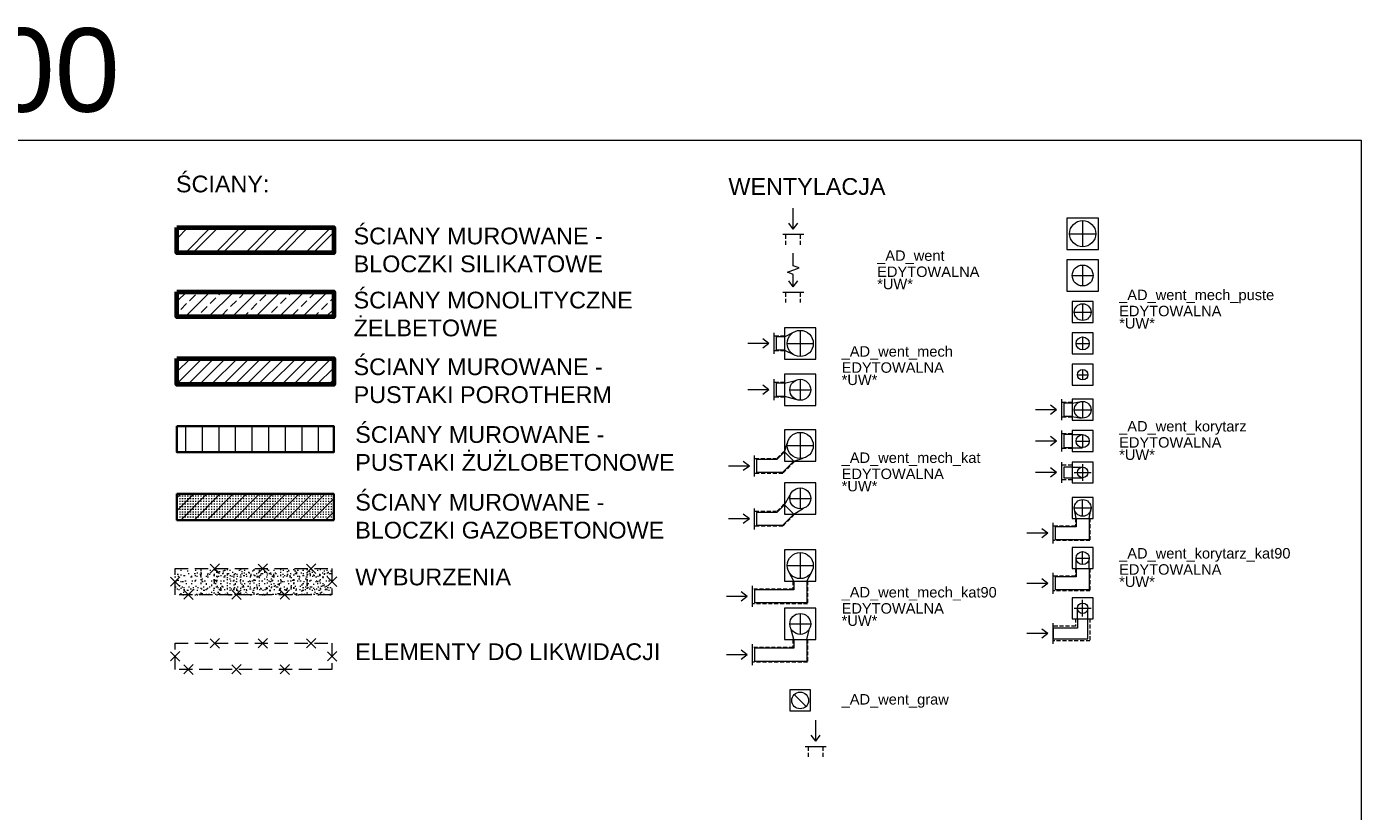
# Model space of a CAD drawing. Header units: centimetres. Extents: x 0 to 8068, y -312 to 10136.
# Tile 18 of 18: x 5720 to 6996, y 8552 to 9303. Entities that reach past the tile are written whole.
import ezdxf
from ezdxf.enums import TextEntityAlignment as Align

# ---------------------------------------------------------------- set-up
doc = ezdxf.new("R2010")
doc.units = ezdxf.units.CM
doc.linetypes.add('DASHED', pattern=[19.05, 12.7, -6.35])
doc.linetypes.add('DASHED2', pattern=[0.375, 0.25, -0.125])
doc.layers.get('0').update_dxf_attribs({"lineweight": 13})
for name, color, linetype, lineweight in [('A_HATCH', 7, 'Continuous', 5), ('A_WENTYLACJA', 222, 'Continuous', 13), ('A_ŚCIANY  DZIAŁOWE', 231, 'Continuous', 35), ('A_ŚCIANY KONSTRUKCYJNE', 5, 'Continuous', 70)]:
    doc.layers.add(name, color=color, linetype=linetype, lineweight=lineweight)
doc.layers.add('A_WYBURZENIA', color=7, linetype='DASHED', lineweight=13, true_color=0x838383)
doc.layers.add('A_WYBURZENIA WYPEŁNIENIE', color=7, linetype='Continuous', lineweight=5, true_color=0x838383)
doc.styles.add('100 ARIAL', font='arial.ttf', dxfattribs={"height": 16})

# ---------------------------------------------------------------- blocks, each defined once
blk = doc.blocks.new('_KRZYŻYK')
at = {"linetype": 'ByBlock'}
for points in [[(4.7, 4.7), (-4.7, -4.7)], [(4.7, -4.7), (-4.7, 4.7)]]:
    blk.add_lwpolyline(points, dxfattribs=at)
blk = doc.blocks.new('*U38')
for q in [(-4.4, 12.7, 0), (4.4, 12.7, 0)]:
    blk.add_line((0, 7, 0), q)
at = {"elevation": 0}
blk.add_lwpolyline([(0, 7), (0, 27)], dxfattribs=at)
blk.add_lwpolyline([(-10, 2), (10, 2)])
at = {"linetype": 'DASHED2', "ltscale": 15}
for points in [[(-7, -8), (-7, 2)], [(7, -8), (7, 2)]]:
    blk.add_lwpolyline(points, dxfattribs=at)
blk = doc.blocks.new('*U40')
for q in [(-4.4, 12.7, 0), (4.4, 12.7, 0)]:
    blk.add_line((0, 7, 0), q)
at = {"elevation": 0}
blk.add_lwpolyline([(0, 7), (0, 19), (-5.6, 21.1), (5.6, 25.2), (0, 27.2), (0, 39.2)], dxfattribs=at)
blk.add_lwpolyline([(-10, 2), (10, 2)])
at = {"linetype": 'DASHED2', "ltscale": 15}
for points in [[(-7, -8), (-7, 2)], [(7, -8), (7, 2)]]:
    blk.add_lwpolyline(points, dxfattribs=at)
blk = doc.blocks.new('*U41')
for q in [(-35.7, 4.4, 0), (-35.7, -4.4, 0)]:
    blk.add_line((-30, 0, 0), q)
at = {"linetype": 'DASHED', "ltscale": 5}
blk.add_lwpolyline([(-15, -15), (15, -15), (15, 15), (-15, 15)], close=True, dxfattribs=at)
at = {"elevation": 0}
blk.add_lwpolyline([(-30, 0), (-50, 0)], dxfattribs=at)
for points in [[(-25, -10), (-25, 10)], [(-23, 6.2), (-23, -6.3)], [(-15, 6.2), (-23, 6.2)], [(-15, 6.2), (-6.5, 10.7)], [(-15, 6.2), (-15, -6.3)], [(-15, -6.3), (-23, -6.3)], [(-15, -6.3), (-6.5, -10.7)]]:
    blk.add_lwpolyline(points)
at = {"linetype": 'DASHED2', "ltscale": 15}
for points in [[(-15, 7), (-25, 7)], [(-15, -7), (-25, -7)]]:
    blk.add_lwpolyline(points, dxfattribs=at)
at = {"linetype": 'DASHED', "ltscale": 4}
for points in [[(-12.5, 0), (12.5, 0)], [(0, 12.5), (0, -12.5)]]:
    blk.add_lwpolyline(points, dxfattribs=at)
blk.add_circle((0, 0), 12.5)
blk = doc.blocks.new('*U43')
for q in [(-35.7, 4.4, 0), (-35.7, -4.4, 0)]:
    blk.add_line((-30, 0, 0), q)
at = {"linetype": 'DASHED', "ltscale": 5}
blk.add_lwpolyline([(-15, -15), (15, -15), (15, 15), (-15, 15)], close=True, dxfattribs=at)
at = {"elevation": 0}
blk.add_lwpolyline([(-30, 0), (-50, 0)], dxfattribs=at)
for points in [[(-25, -10), (-25, 10)], [(-23, 6.2), (-23, -6.3)], [(-15, 6.2), (-23, 6.2)], [(-15, 6.3), (-4.4, 9)], [(-15, 6.3), (-15, -6.2)], [(-15, 6.3), (-15, -6.2)], [(-15, 6.2), (-15, -6.3)], [(-15, -6.3), (-23, -6.3)], [(-15, -6.2), (-4.4, -8.9)]]:
    blk.add_lwpolyline(points)
at = {"linetype": 'DASHED2', "ltscale": 15}
for points in [[(-15, 7), (-25, 7)], [(-15, -7), (-25, -7)]]:
    blk.add_lwpolyline(points, dxfattribs=at)
at = {"linetype": 'DASHED', "ltscale": 4}
for points in [[(-10, 0), (10, 0)], [(0, 10), (0, -10)]]:
    blk.add_lwpolyline(points, dxfattribs=at)
blk.add_circle((0, 0), 10)
blk = doc.blocks.new('*U44')
for q in [(-54.5, -15.3, 0), (-54.5, -24.1, 0)]:
    blk.add_line((-48.7, -19.7, 0), q)
at = {"linetype": 'DASHED', "ltscale": 5}
blk.add_lwpolyline([(-15, -15), (15, -15), (15, 15), (-15, 15)], close=True, dxfattribs=at)
for points in [[(-15, -6.2), (-12.2, 2.9)], [(-43.7, -29.7), (-43.7, -9.7)], [(-15, -6.2), (-22.3, -13.5)], [(-15, -6.2), (-6.2, -15)], [(-6.2, -15), (2.9, -12.2)], [(-22.3, -13.5), (-41.7, -13.5)], [(-41.7, -13.5), (-41.7, -26)], [(-6.2, -15), (-17.1, -26)], [(-17.1, -26), (-41.7, -26)]]:
    blk.add_lwpolyline(points)
at = {"linetype": 'DASHED', "ltscale": 4}
for points in [[(-12.5, 0), (12.5, 0)], [(0, 12.5), (0, -12.5)]]:
    blk.add_lwpolyline(points, dxfattribs=at)
at = {"linetype": 'DASHED2', "ltscale": 15}
for points in [[(-22.6, -12.7), (-43.7, -12.7)], [(-15.6, -5.7), (-22.6, -12.7)], [(-5.7, -15.6), (-16.8, -26.7)], [(-16.8, -26.7), (-43.7, -26.7)]]:
    blk.add_lwpolyline(points, dxfattribs=at)
at = {"elevation": 0}
blk.add_lwpolyline([(-48.7, -19.7), (-68.7, -19.7)], dxfattribs=at)
blk.add_circle((0, 0), 12.5)
blk = doc.blocks.new('*U46')
for q in [(-54.5, -15.3, 0), (-54.5, -24.1, 0)]:
    blk.add_line((-48.7, -19.7, 0), q)
at = {"linetype": 'DASHED', "ltscale": 5}
blk.add_lwpolyline([(-15, -15), (15, -15), (15, 15), (-15, 15)], close=True, dxfattribs=at)
for points in [[(-15, -6.2), (-9.5, 3.2)], [(-43.7, -29.7), (-43.7, -9.7)], [(-15, -6.2), (-22.3, -13.5)], [(-15, -6.2), (-6.2, -15)], [(-6.2, -15), (3.2, -9.4)], [(-22.3, -13.5), (-41.7, -13.5)], [(-41.7, -13.5), (-41.7, -26)], [(-6.2, -15), (-17.1, -26)], [(-17.1, -26), (-41.7, -26)]]:
    blk.add_lwpolyline(points)
at = {"linetype": 'DASHED', "ltscale": 4}
for points in [[(-10, 0), (10, 0)], [(0, 10), (0, -10)]]:
    blk.add_lwpolyline(points, dxfattribs=at)
at = {"linetype": 'DASHED2', "ltscale": 15}
for points in [[(-22.6, -12.7), (-43.7, -12.7)], [(-15.6, -5.7), (-22.6, -12.7)], [(-5.7, -15.6), (-16.8, -26.7)], [(-16.8, -26.7), (-43.7, -26.7)]]:
    blk.add_lwpolyline(points, dxfattribs=at)
at = {"elevation": 0}
blk.add_lwpolyline([(-48.7, -19.7), (-68.7, -19.7)], dxfattribs=at)
blk.add_circle((0, 0), 10)
blk = doc.blocks.new('_AD_went_graw')
at = {"linetype": 'DASHED', "ltscale": 5}
blk.add_lwpolyline([(-10, -10), (10, -10), (10, 10), (-10, 10)], close=True, dxfattribs=at)
blk.add_lwpolyline([(-5.7, 5.7), (5.7, -5.7)])
blk.add_circle((0, 0), 8)
blk = doc.blocks.new('*U48')
for q in [(-56.5, -25.2, 0), (-56.5, -33.9, 0)]:
    blk.add_line((-50.7, -29.5, 0), q)
at = {"linetype": 'DASHED', "ltscale": 5}
blk.add_lwpolyline([(-15, -15), (15, -15), (15, 15), (-15, 15)], close=True, dxfattribs=at)
at = {"linetype": 'DASHED', "ltscale": 4}
for points in [[(-12.5, 0), (12.5, 0)], [(0, 12.5), (0, -12.5)]]:
    blk.add_lwpolyline(points, dxfattribs=at)
for points in [[(-6.3, -15), (-10.7, -6.5)], [(6.2, -15), (10.7, -6.5)], [(-45.7, -39.5), (-45.7, -19.5)], [(-6.3, -23.3), (-43.7, -23.3)], [(-43.7, -23.3), (-43.7, -35.8)], [(-6.3, -15), (-6.3, -23.3)], [(-6.3, -15), (6.2, -15)], [(6.2, -15), (6.2, -35.8)], [(6.2, -35.8), (-43.7, -35.8)]]:
    blk.add_lwpolyline(points)
at = {"linetype": 'DASHED2', "ltscale": 15}
for points in [[(-7, -22.5), (-45.7, -22.5)], [(-7, -15), (-7, -22.5)], [(7, -15), (7, -36.5)], [(7, -36.5), (-45.7, -36.5)]]:
    blk.add_lwpolyline(points, dxfattribs=at)
at = {"elevation": 0}
blk.add_lwpolyline([(-50.7, -29.5), (-70.7, -29.5)], dxfattribs=at)
blk.add_circle((0, 0), 12.5)
blk = doc.blocks.new('*U50')
for q in [(-56.5, -25.2, 0), (-56.5, -33.9, 0)]:
    blk.add_line((-50.7, -29.5, 0), q)
at = {"linetype": 'DASHED', "ltscale": 5}
blk.add_lwpolyline([(-15, -15), (15, -15), (15, 15), (-15, 15)], close=True, dxfattribs=at)
at = {"linetype": 'DASHED', "ltscale": 4}
for points in [[(-10, 0), (10, 0)], [(0, 10), (0, -10)]]:
    blk.add_lwpolyline(points, dxfattribs=at)
for points in [[(-6.3, -15), (-9, -4.4)], [(6.2, -15), (8.9, -4.4)], [(-45.7, -39.5), (-45.7, -19.5)], [(-6.3, -23.3), (-43.7, -23.3)], [(-43.7, -23.3), (-43.7, -35.8)], [(-6.3, -15), (-6.3, -23.3)], [(-6.3, -15), (6.3, -15)], [(6.3, -15), (6.3, -35.8)], [(6.3, -35.8), (-43.7, -35.8)]]:
    blk.add_lwpolyline(points)
at = {"linetype": 'DASHED2', "ltscale": 15}
for points in [[(-7, -22.5), (-45.7, -22.5)], [(-7, -15), (-7, -22.5)], [(7, -15), (7, -36.5)], [(7, -36.5), (-45.7, -36.5)]]:
    blk.add_lwpolyline(points, dxfattribs=at)
at = {"elevation": 0}
blk.add_lwpolyline([(-50.7, -29.5), (-70.7, -29.5)], dxfattribs=at)
blk.add_circle((0, 0), 10)
blk = doc.blocks.new('*U51')
at = {"linetype": 'DASHED', "ltscale": 5}
blk.add_lwpolyline([(-15, -15), (15, -15), (15, 15), (-15, 15)], close=True, dxfattribs=at)
at = {"linetype": 'DASHED', "ltscale": 4}
for points in [[(-12.5, 0), (12.5, 0)], [(0, 12.5), (0, -12.5)]]:
    blk.add_lwpolyline(points, dxfattribs=at)
blk.add_circle((0, 0), 12.5)
blk = doc.blocks.new('*U53')
at = {"linetype": 'DASHED', "ltscale": 5}
blk.add_lwpolyline([(-15, -15), (15, -15), (15, 15), (-15, 15)], close=True, dxfattribs=at)
at = {"linetype": 'DASHED', "ltscale": 4}
for points in [[(-10, 0), (10, 0)], [(0, 10), (0, -10)]]:
    blk.add_lwpolyline(points, dxfattribs=at)
blk.add_circle((0, 0), 10)
blk = doc.blocks.new('*U54')
for q in [(-30.7, 4.4, 0), (-30.7, -4.4, 0)]:
    blk.add_line((-25, 0, 0), q)
at = {"elevation": 0}
blk.add_lwpolyline([(-25, 0), (-45, 0)], dxfattribs=at)
for points in [[(-20, -10), (-20, 10)], [(-18, 6.2), (-18, -6.3)], [(-10, 6.2), (-18, 6.2)], [(-10, 6.2), (-1.5, 7.9)], [(-10, 5), (-10, -5)], [(-10, -6.3), (-18, -6.3)], [(-10, -6.3), (-1.5, -7.9)]]:
    blk.add_lwpolyline(points)
at = {"linetype": 'DASHED2', "ltscale": 15}
for points in [[(-10, 7), (-20, 7)], [(-10, -7), (-20, -7)]]:
    blk.add_lwpolyline(points, dxfattribs=at)
at = {"linetype": 'DASHED', "ltscale": 5}
blk.add_lwpolyline([(-10, -10), (10, -10), (10, 10), (-10, 10)], close=True, dxfattribs=at)
at = {"linetype": 'DASHED', "ltscale": 4}
for points in [[(-8, 0), (8, 0)], [(0, 8), (0, -8)]]:
    blk.add_lwpolyline(points, dxfattribs=at)
blk.add_circle((0, 0), 8)
blk = doc.blocks.new('*U56')
for q in [(-30.7, 4.4, 0), (-30.7, -4.4, 0)]:
    blk.add_line((-25, 0, 0), q)
at = {"elevation": 0}
blk.add_lwpolyline([(-25, 0), (-45, 0)], dxfattribs=at)
for points in [[(-20, -10), (-20, 10)], [(-18, 6.2), (-18, -6.3)], [(-10, 6.2), (-18, 6.2)], [(-10, 6.2), (-10, -6.3)], [(-10, 6.2), (0, 6.2)], [(-10, 6.2), (-10, -6.3)], [(-10, 5), (-10, -5)], [(-10, -6.3), (-18, -6.3)], [(-10, -6.3), (0, -6.3)]]:
    blk.add_lwpolyline(points)
at = {"linetype": 'DASHED2', "ltscale": 15}
for points in [[(-10, 7), (-20, 7)], [(-10, -7), (-20, -7)]]:
    blk.add_lwpolyline(points, dxfattribs=at)
at = {"linetype": 'DASHED', "ltscale": 5}
blk.add_lwpolyline([(-10, -10), (10, -10), (10, 10), (-10, 10)], close=True, dxfattribs=at)
at = {"linetype": 'DASHED', "ltscale": 4}
for points in [[(0, 6.2), (0, -6.3)], [(-6.3, 0), (6.2, 0)]]:
    blk.add_lwpolyline(points, dxfattribs=at)
blk.add_circle((0, 0), 6.25)
blk = doc.blocks.new('*U57')
for q in [(-30.7, 4.4, 0), (-30.7, -4.4, 0)]:
    blk.add_line((-25, 0, 0), q)
at = {"elevation": 0}
blk.add_lwpolyline([(-25, 0), (-45, 0)], dxfattribs=at)
for points in [[(-20, -10), (-20, 10)], [(-10, 5), (-18, 5), (-18, -5), (-10, -5)], [(-10, 5), (-10, -5)], [(-10, 5), (0, 5)], [(-10, -5), (0, -5)]]:
    blk.add_lwpolyline(points)
at = {"linetype": 'DASHED2', "ltscale": 15}
for points in [[(-10, 7), (-20, 7)], [(-10, -7), (-20, -7)]]:
    blk.add_lwpolyline(points, dxfattribs=at)
at = {"linetype": 'DASHED', "ltscale": 5}
blk.add_lwpolyline([(-10, -10), (10, -10), (10, 10), (-10, 10)], close=True, dxfattribs=at)
at = {"linetype": 'DASHED', "ltscale": 4}
for points in [[(-8, 0), (8, 0)], [(0, 8), (0, -8)]]:
    blk.add_lwpolyline(points, dxfattribs=at)
blk.add_circle((0, 0), 5)
blk = doc.blocks.new('*U58')
at = {"linetype": 'DASHED', "ltscale": 5}
blk.add_lwpolyline([(-10, -10), (10, -10), (10, 10), (-10, 10)], close=True, dxfattribs=at)
at = {"linetype": 'DASHED', "ltscale": 4}
for points in [[(-8, 0), (8, 0)], [(0, 8), (0, -8)]]:
    blk.add_lwpolyline(points, dxfattribs=at)
blk.add_circle((0, 0), 8)
blk = doc.blocks.new('*U59')
at = {"linetype": 'DASHED', "ltscale": 5}
blk.add_lwpolyline([(-10, -10), (10, -10), (10, 10), (-10, 10)], close=True, dxfattribs=at)
at = {"linetype": 'DASHED', "ltscale": 4}
for points in [[(-6.25, 0), (6.25, 0)], [(0, 6.25), (0, -6.25)]]:
    blk.add_lwpolyline(points, dxfattribs=at)
blk.add_circle((0, 0), 6.25)
blk = doc.blocks.new('*U60')
at = {"linetype": 'DASHED', "ltscale": 5}
blk.add_lwpolyline([(-10, -10), (10, -10), (10, 10), (-10, 10)], close=True, dxfattribs=at)
at = {"linetype": 'DASHED', "ltscale": 4}
for points in [[(-5, 0), (5, 0)], [(0, 5), (0, -5)]]:
    blk.add_lwpolyline(points, dxfattribs=at)
blk.add_circle((0, 0), 5)
blk = doc.blocks.new('*U61')
for q in [(-39, -19.9, 0), (-39, -28.6, 0)]:
    blk.add_line((-33.3, -24.2, 0), q)
at = {"linetype": 'DASHED', "ltscale": 5}
blk.add_lwpolyline([(-10, -10), (10, -10), (10, 10), (-10, 10)], close=True, dxfattribs=at)
at = {"linetype": 'DASHED', "ltscale": 4}
for points in [[(-8, 0), (8, 0)], [(0, -8), (0, 8)]]:
    blk.add_lwpolyline(points, dxfattribs=at)
at = {"linetype": 'DASHED2', "ltscale": 15}
for points in [[(-7, -10), (-7, -17.3), (-28.2, -17.3)], [(7, -10), (7, -31.2), (-28.2, -31.2)]]:
    blk.add_lwpolyline(points, dxfattribs=at)
for points in [[(-6.3, -10), (-6.3, -18), (-26.3, -18)], [(6.2, -10), (6.2, -30.5), (-26.3, -30.5)], [(-6.3, -10), (-7.9, -1.5)], [(-5, -10), (5, -10)], [(6.2, -10), (7.9, -1.5)], [(6.2, -10), (6.2, -18)], [(-28.2, -34.2), (-28.2, -14.2)], [(-26.3, -18), (-26.3, -30.5)]]:
    blk.add_lwpolyline(points)
at = {"elevation": 0}
blk.add_lwpolyline([(-33.3, -24.2), (-53.3, -24.2)], dxfattribs=at)
blk.add_circle((0, 0), 8)
blk = doc.blocks.new('*U62')
for q in [(-39, -19.9, 0), (-39, -28.6, 0)]:
    blk.add_line((-33.3, -24.2, 0), q)
at = {"linetype": 'DASHED', "ltscale": 5}
blk.add_lwpolyline([(10, -10), (10, 10), (-10, 10), (-10, -10)], close=True, dxfattribs=at)
at = {"linetype": 'DASHED', "ltscale": 4}
for points in [[(-6.3, 0), (6.2, 0)], [(0, -6.3), (0, 6.2)]]:
    blk.add_lwpolyline(points, dxfattribs=at)
for points in [[(-6.3, -10), (-6.3, 0)], [(-6.3, -10), (-6.3, -18), (-26.3, -18)], [(6.2, -10), (6.2, -30.5), (-26.3, -30.5)], [(-6.3, -10), (6.2, -10)], [(-6.3, -10), (6.2, -10)], [(-5, -10), (5, -10)], [(6.2, -10), (6.2, 0)], [(6.2, -10), (6.2, -18)], [(-28.2, -34.2), (-28.2, -14.2)], [(-26.3, -18), (-26.3, -30.5)]]:
    blk.add_lwpolyline(points)
at = {"linetype": 'DASHED2', "ltscale": 15}
for points in [[(-7, -10), (-7, -17.3), (-28.2, -17.3)], [(7, -10), (7, -31.2), (-28.2, -31.2)]]:
    blk.add_lwpolyline(points, dxfattribs=at)
at = {"elevation": 0}
blk.add_lwpolyline([(-33.3, -24.2), (-53.3, -24.2)], dxfattribs=at)
blk.add_circle((0, 0), 6.25)
blk = doc.blocks.new('*U63')
for q in [(-39, -19.9, 0), (-39, -28.6, 0)]:
    blk.add_line((-33.3, -24.2, 0), q)
at = {"linetype": 'DASHED', "ltscale": 5}
blk.add_lwpolyline([(-10, -10), (10, -10), (10, 10), (-10, 10)], close=True, dxfattribs=at)
at = {"linetype": 'DASHED', "ltscale": 4}
for points in [[(-8, 0), (8, 0)], [(0, -8), (0, 8)]]:
    blk.add_lwpolyline(points, dxfattribs=at)
for points in [[(-5, -10), (-5, 0)], [(-5, -10), (-5, -19.2), (-28.2, -19.2), (-28.2, -29.2), (5, -29.2), (5, -10)], [(-5, -10), (5, -10)], [(5, -10), (5, 0)], [(-28.2, -34.2), (-28.2, -14.2)]]:
    blk.add_lwpolyline(points)
at = {"linetype": 'DASHED2', "ltscale": 15}
for points in [[(-7, -10), (-7, -17.3), (-28.2, -17.3)], [(7, -10), (7, -31.2), (-28.2, -31.2)]]:
    blk.add_lwpolyline(points, dxfattribs=at)
at = {"elevation": 0}
blk.add_lwpolyline([(-33.3, -24.2), (-53.3, -24.2)], dxfattribs=at)
blk.add_circle((0, 0), 5)

msp = doc.modelspace()

# ---------------------------------------------------------------- hatches: boundary and pattern name
at = {"layer": 'A_HATCH'}
h = msp.add_hatch(dxfattribs=at)
h.set_pattern_fill('BRICK_EXISTING', color=256, scale=2, style=0)
h.set_pattern_definition([(45, (77.755, 6913.91), (-14.36841, 14.36841), []), (45, (84.94, 6913.91), (-14.36841, 14.36841), [])])
h.paths.add_polyline_path([(6013.58, 9111.059), (5863.58, 9111.059), (5863.58, 9087.059), (6013.58, 9087.059)])
h = msp.add_hatch(dxfattribs=at)
h.set_pattern_fill('ANSI33', color=256, scale=2.5, style=0)
h.set_pattern_definition([(45, (77.755, 6913.91), (-11.22532, 11.22532), []), (45, (88.98, 6913.91), (-11.22532, 11.22532), [7.9375, -3.96875])])
h.paths.add_polyline_path([(6013.58, 9049.73), (5863.58, 9049.73), (5863.58, 9025.73), (6013.58, 9025.73)])
h = msp.add_hatch(dxfattribs=at)
h.set_pattern_fill('ANSI31', color=256, scale=2.5, style=0)
h.set_pattern_definition([(45, (77.755, 6913.9105), (-5.61266, 5.61266), [])])
h.paths.add_polyline_path([(6013.58, 8985.9), (5863.58, 8985.9), (5863.58, 8960.9), (6013.58, 8960.9)])
h = msp.add_hatch(dxfattribs=at)
h.set_pattern_fill('ANSI31', color=256, scale=5, angle=45, style=0)
h.set_pattern_definition([(90, (77.755, 6913.91), (-15.875, 1e-15), [])])
h.paths.add_polyline_path([(6013.58, 8921.069), (5863.58, 8921.069), (5863.58, 8896.069), (6013.58, 8896.069)])
h = msp.add_hatch(dxfattribs=at)
h.set_pattern_fill('BRICK_INSULATING', color=256, style=0)
h.set_pattern_definition([(45, (77.755, 6913.9105), (-6.286179, 6.286179), []), (0, (77.7553, 6913.9105), (0, 2.54), [0, -2.54])])
h.paths.add_polyline_path([(6013.58, 8856.239), (5863.58, 8856.239), (5863.58, 8831.239), (6013.58, 8831.239)])
at = {"layer": 'A_WYBURZENIA WYPEŁNIENIE'}
h = msp.add_hatch(dxfattribs=at)
h.set_pattern_fill('SCREED', color=256, style=0)
h.set_pattern_definition([(0, (1238.32, 7407.166), (50.8, 12.7), [-6.35, 0, -19.05, 0]), (0, (1238.32, 7407.801), (50.8, 12.7), [-2.54, 0, -8.89, 0, -4.572, 0, -19.05, 0]), (0, (1238.32, 7408.436), (50.8, 12.7), [-1.27, 0, -6.35, 0, -6.35, 0, -13.97, 0, -4.572, 0]), (0, (1238.32, 7409.071), (50.8, 12.7), [-4.572, 0, -20.32, 0]), (0, (1238.32, 7409.706), (50.8, 12.7), [-15.24, 0, -15.24, 0]), (0, (1238.32, 7410.341), (50.8, 12.7), [-21.59, 0]), (0, (1238.32, 7410.976), (50.8, 12.7), [-6.35, 0, -27.94, 0]), (0, (1238.32, 7411.611), (50.8, 12.7), [-8.89, 0, -5.08, 0]), (0, (1238.32, 7412.246), (50.8, 12.7), [-12.7, 0]), (0, (1238.32, 7413.516), (50.8, 12.7), [-1.778, 0, -19.05, 0, -11.43, 0]), (0, (1238.32, 7414.151), (50.8, 12.7), [-2.54, 0, -0.254, 0, -6.35, 0]), (0, (1238.32, 7414.786), (50.8, 12.7), [-1.27, 0, -16.51, 0, -19.05, 0]), (0, (1238.32, 7415.421), (50.8, 12.7), [-12.7, 0]), (0, (1238.32, 7416.056), (50.8, 12.7), [-6.35, 0, -26.67, 0]), (0, (1238.32, 7417.326), (50.8, 12.7), [-30.48, 0]), (0, (1238.32, 7417.961), (50.8, 12.7), [-6.35, 0, -0.508, 0, -8.89, 0]), (0, (1238.32, 7418.596), (50.8, 12.7), [-1.778, 0, -12.7, 0, -5.08, 0, -8.89, 0, -10.16, 0]), (0, (1238.32, 7419.231), (50.8, 12.7), [-3.81, 0, -5.08, 0, -12.7, 0, -0.508, 0, -6.35, 0]), (0, (1238.32, 7419.866), (50.8, 12.7), [-12.7, 0])])
h.paths.add_polyline_path([(6011.816, 8784.748), (5861.816, 8784.748), (5861.816, 8759.748), (6011.816, 8759.748)])

# ---------------------------------------------------------------- linework, layer by layer
msp.add_lwpolyline([(4462.055, 9194.853), (6996.436, 9194.853), (6996.436, 6296.418), (4462.055, 6296.418)], close=True)
at = {"layer": 'A_WYBURZENIA'}
for points in [[(5861.816, 8784.748), (6011.816, 8784.748), (6011.816, 8759.748), (5861.816, 8759.748)], [(5861.816, 8713.257), (6011.816, 8713.257), (6011.816, 8688.257), (5861.816, 8688.257)]]:
    msp.add_lwpolyline(points, close=True, dxfattribs=at)
at = {"layer": 'A_ŚCIANY  DZIAŁOWE'}
for points in [[(5863.58, 8921.069), (6013.58, 8921.069), (6013.58, 8896.069), (5863.58, 8896.069), (5863.58, 8921.069)], [(5863.58, 8856.239), (6013.58, 8856.239), (6013.58, 8831.239), (5863.58, 8831.239), (5863.58, 8856.239)]]:
    msp.add_lwpolyline(points, dxfattribs=at)
at = {"layer": 'A_ŚCIANY KONSTRUKCYJNE'}
for points in [[(5863.58, 9111.059), (6013.58, 9111.059), (6013.58, 9087.059), (5863.58, 9087.059), (5863.58, 9111.059)], [(5863.58, 9049.73), (6013.58, 9049.73), (6013.58, 9025.73), (5863.58, 9025.73), (5863.58, 9049.73)], [(5863.58, 8985.9), (6013.58, 8985.9), (6013.58, 8960.9), (5863.58, 8960.9), (5863.58, 8985.9)]]:
    msp.add_lwpolyline(points, dxfattribs=at)

# ---------------------------------------------------------------- block references
at = {"layer": 'A_WENTYLACJA'}
for name, p in [('*U38', (6453.149, 9102.724, 0)), ('*U51', (6729.923, 9105.247, 0)), ('*U40', (6453.149, 9047.3, 0)), ('*U53', (6729.923, 9065.247, 0)), ('*U58', (6729.923, 9030.247, 0)), ('*U41', (6459.806, 9000.226, 0)), ('*U59', (6729.923, 9000.247, 0)), ('*U60', (6729.923, 8970.247, 0)), ('*U43', (6459.806, 8955.888, 0)), ('*U54', (6729.923, 8936.768, 0)), ('*U44', (6459.806, 8902.617, 0)), ('*U56', (6729.923, 8906.768, 0)), ('*U57', (6729.923, 8876.768, 0)), ('*U46', (6459.806, 8851.995, 0)), ('*U61', (6729.923, 8842.829, 0)), ('*U48', (6459.806, 8787.654, 0)), ('*U62', (6729.923, 8794.829, 0)), ('*U50', (6459.806, 8731.82, 0)), ('*U63', (6729.923, 8746.829, 0)), ('_AD_went_graw', (6459.72, 8658.592, 0)), ('*U38', (6474.577, 8612.682, 0))]:
    msp.add_blockref(name, p, dxfattribs=at)
at = {"layer": 'A_WYBURZENIA'}
for p in [(5899.627, 8784.748), (5945.695, 8784.748), (5991.763, 8784.748), (5861.816, 8772.248), (6011.816, 8772.248), (5874.433, 8759.748), (5920.501, 8759.748), (5966.569, 8759.748), (5899.627, 8713.257), (5945.695, 8713.257), (5991.763, 8713.257), (5861.816, 8700.757), (6011.816, 8700.757), (5874.433, 8688.257), (5920.501, 8688.257), (5966.569, 8688.257)]:
    msp.add_blockref('_KRZYŻYK', p, dxfattribs=at)

# ---------------------------------------------------------------- texts
at = {"style": '100 ARIAL'}
msp.add_text('ARCHITEKTURA PB 1:100', height=80, dxfattribs=at).set_placement((5128.922, 9261.931), align=Align.MIDDLE_CENTER)
for s, p in [('_AD_went', (6533.392, 9084.284, 0)), ('EDYTOWALNA', (6533.392, 9068.847, 0)), ('*UW*', (6533.392, 9057.1, 0)), ('_AD_went_mech_puste', (6764.838, 9046.692, 0)), ('*UW*', (6764.838, 9019.508, 0)), ('EDYTOWALNA', (6764.838, 9031.255, 0)), ('_AD_went_mech', (6499.412, 8992.591, 0)), ('EDYTOWALNA', (6499.412, 8977.155, 0)), ('*UW*', (6499.412, 8965.408, 0)), ('_AD_went_korytarz', (6764.838, 8920.969, 0)), ('EDYTOWALNA', (6764.838, 8905.533, 0)), ('*UW*', (6764.838, 8893.786, 0)), ('_AD_went_mech_kat', (6499.412, 8890.876, 0)), ('EDYTOWALNA', (6499.412, 8875.44, 0)), ('*UW*', (6499.412, 8863.693, 0)), ('_AD_went_korytarz_kat90', (6764.838, 8799.393, 0)), ('EDYTOWALNA', (6764.838, 8783.956, 0)), ('*UW*', (6764.838, 8772.209, 0)), ('_AD_went_mech_kat90', (6499.412, 8762.133, 0)), ('EDYTOWALNA', (6499.412, 8746.696, 0)), ('*UW*', (6499.412, 8734.949, 0)), ('_AD_went_graw', (6499.412, 8659.676, 0))]:
    msp.add_text(s, height=10, dxfattribs=at).set_placement(p, align=Align.MIDDLE_LEFT)
at = {"char_height": 16, "attachment_point": 1, "style": '100 ARIAL'}
for s, insert, width in [('ŚCIANY:', (5862.696, 9160.835), 282.29182), ('WENTYLACJA\\P', (6391.083, 9158.413, 0), 158.06612), ('ŚCIANY MUROWANE - BLOCZKI SILIKATOWE', (6032.587, 9111.059), 311.7902), ('ŚCIANY MONOLITYCZNE ŻELBETOWE', (6032.587, 9049.73), 311.7902), ('ŚCIANY MUROWANE - PUSTAKI POROTHERM', (6032.587, 8985.9), 311.7902), ('ŚCIANY MUROWANE - PUSTAKI ŻUŻLOBETONOWE', (6034.168, 8921.069), 311.7902), ('ŚCIANY MUROWANE - BLOCZKI GAZOBETONOWE', (6034.168, 8856.239), 311.7902), ('WYBURZENIA', (6034.168, 8784.748), 311.7902), ('ELEMENTY DO LIKWIDACJI', (6034.168, 8713.257), 311.7902)]:
    msp.add_mtext(s, dxfattribs=dict(at, insert=insert, width=width))

doc.saveas('drawing.dxf')
